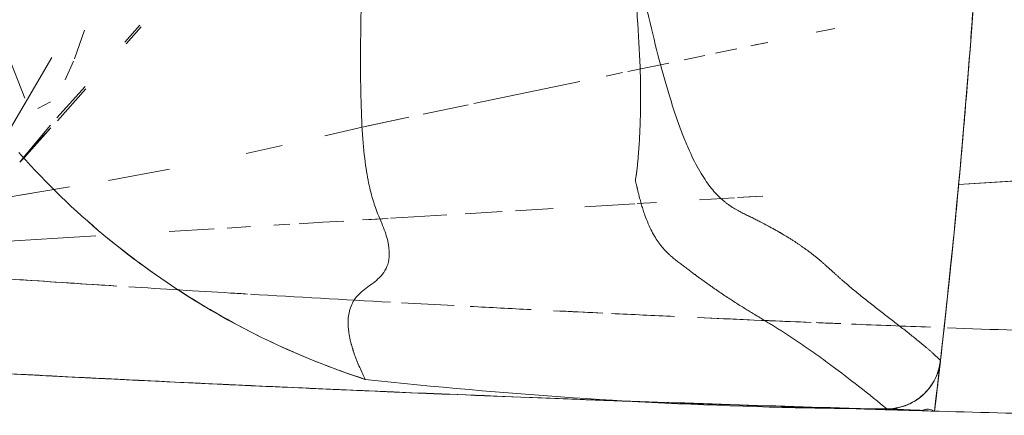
# Model space of a CAD drawing. Header units: millimetres. Extents: x 1110081 to 1268996, y -753649 to 3502.
# Tile 15 of 211: x 1176067 to 1176227, y -737240 to -737176. Entities that reach past the tile are written whole.
import ezdxf

# ---------------------------------------------------------------- set-up
doc = ezdxf.new("R2010")
doc.units = ezdxf.units.MM
doc.layers.add('Imports in Families', color=7, linetype='Continuous', lineweight=5)

# ---------------------------------------------------------------- blocks, each defined once
blk = doc.blocks.new('A315 - 3D HC toalett med cisterne - Standard-12572555-H02-Nivå F-3_5 m_1_ Ny Plan 2 PV200')
at = {"layer": 'Imports in Families'}
for p, q in [((263.38, 269.35), (262.32, 287.11)), ((292.09, 266.39), (294.16, 266.15)), ((294.21, 266.14), (292.17, 266.38)), ((300.35, 265.42), (292.21, 266.38)), ((300.35, 265.42), (300.26, 263.42)), ((238.58, 246.14), (237.95, 249.19)), ((240.66, 236.21), (240.23, 238.25)), ((265.53, 233.31), (265.36, 236.21)), ((242.01, 229.76), (241.29, 233.21)), ((265.9, 227.14), (265.56, 232.81)), ((243.07, 224.65), (242.38, 227.98)), ((244.99, 215.47), (243.6, 222.13)), ((266.51, 216.96), (266.32, 220.14)), ((267.02, 208.43), (266.53, 216.61)), ((245.72, 211.94), (245.17, 214.58)), ((250.21, 190.35), (246.62, 207.61)), ((267.69, 197.12), (267.33, 203.28)), ((268.18, 188.92), (267.82, 194.99)), ((251.92, 182.08), (250.39, 189.46)), ((268.68, 180.57), (268.36, 185.95)), ((253.92, 172.85), (252.41, 179.76)), ((268.91, 176.78), (268.68, 180.57)), ((269.15, 172.82), (268.93, 176.38)), ((255.45, 166.1), (254.07, 172.18)), ((269.57, 165.77), (269.36, 169.19)), ((269.8, 161.92), (269.57, 165.77)), ((258.33, 153.25), (257.03, 159.11)), ((270.04, 157.79), (269.89, 160.37)), ((270.5, 150.15), (270.27, 153.98)), ((271.06, 140.71), (270.63, 148.05)), ((262.73, 130.81), (260.9, 140.77)), ((240.2, 133.5), (237.41, 135.95)), ((237.7, 136.13), (240.45, 133.68)), ((272.88, 110.25), (271.78, 128.78)), ((238.22, 126.94), (242.89, 125.29)), ((252.53, 122.41), (247.4, 127.01)), ((247.8, 127.12), (253, 122.5)), ((243.31, 125.12), (246.35, 123.76)), ((266.02, 111.04), (263.8, 124.45)), ((242.68, 121.61), (254.6, 114.66)), ((249.95, 121.36), (251.02, 119.33)), ((258.06, 117.75), (253.74, 121.36)), ((254.18, 121.44), (258.16, 117.89)), ((249.32, 117.21), (242.29, 114.4)), ((258.71, 117.21), (258.12, 117.7)), ((258.16, 117.89), (258.93, 117.21))]:
    blk.add_line(p, q, dxfattribs=at)
at = {"layer": 'Imports in Families', "flags": 128}
for points in [[(294.16, 266.15), (296.22, 265.91), (298.29, 265.67), (300.35, 265.42)], [(300.35, 265.42), (298.31, 265.66), (296.26, 265.9), (294.21, 266.14)], [(300.35, 265.42), (300.3, 263.42), (300.24, 261.41), (300.18, 259.4), (300.12, 257.39)]]:
    blk.add_lwpolyline(points, dxfattribs=at)
at = {"layer": 'Imports in Families'}
for points, knots in [([(299.37, 233.64), (299.85, 248.11), (300.43, 267.34), (300.92, 286.57), (301.04, 291.33)], [-0.4713976, -0.4713976, -0.4713976, -0.4713976, -0.3333333, -0.2879732, -0.2879732, -0.2879732, -0.2879732]), ([(125, 275.12), (132.97, 275.19), (144.93, 275.2), (160.88, 274.99), (172.83, 274.74), (184.78, 274.38), (196.73, 273.91), (208.68, 273.34), (224.6, 272.44), (252.44, 270.49), (276.25, 268.2), (292.09, 266.39)], [-1, -1, -1, -1, -0.857143, -0.785714, -0.714286, -0.642857, -0.571429, -0.5, -0.428571, -0.285714, 0, 0, 0, 0]), ([(125, 275.12), (128.49, 275.15), (135.48, 275.19), (145.95, 275.16), (156.41, 275.06), (166.87, 274.87), (177.33, 274.61), (191.27, 274.15), (215.65, 273.06), (250.43, 270.71), (278.21, 267.98), (292.09, 266.39)], [0, 0, 0, 0, 0.0625, 0.125, 0.1875, 0.25, 0.3125, 0.375, 0.5, 0.75, 1, 1, 1, 1]), ([(268.11, 234.26), (268.23, 234.51), (268.47, 234.99), (268.81, 235.7), (269.15, 236.37), (269.59, 237.24), (270.02, 238.06), (270.45, 238.84), (270.7, 239.3), (270.91, 239.67), (271.06, 239.93), (271.18, 240.15), (271.28, 240.32), (271.36, 240.45), (271.42, 240.56), (271.5, 240.7), (271.63, 240.91), (271.87, 241.31), (272.08, 241.65), (272.23, 241.89), (272.37, 242.11), (272.56, 242.4), (272.79, 242.75), (273.06, 243.16), (273.42, 243.69), (273.86, 244.31), (274.33, 244.95), (274.74, 245.49), (275.11, 245.96), (275.48, 246.4), (275.78, 246.76), (276.01, 247.04), (276.19, 247.24), (276.37, 247.45), (276.51, 247.6), (276.65, 247.76), (276.81, 247.95), (277.02, 248.18), (277.27, 248.45), (277.51, 248.73), (277.69, 248.92), (277.86, 249.11), (278.09, 249.36), (278.37, 249.67), (278.71, 250.05), (279.16, 250.56), (279.73, 251.22), (280.63, 252.29), (281.76, 253.68), (283.1, 255.38), (284.43, 257.09), (285.74, 258.78), (287.02, 260.43), (288.06, 261.75), (288.87, 262.75), (289.37, 263.36), (289.76, 263.83), (290.05, 264.17), (290.29, 264.45), (290.48, 264.67), (290.62, 264.83), (290.77, 264.99), (290.98, 265.22), (291.17, 265.44), (291.34, 265.61), (291.47, 265.75), (291.58, 265.87), (291.68, 265.98), (291.82, 266.12), (291.96, 266.26), (292.05, 266.35), (292.09, 266.39)], [0.5454545, 0.5454545, 0.5454545, 0.5454545, 0.5568182, 0.5681818, 0.5795455, 0.5909091, 0.6136364, 0.625, 0.6363636, 0.6420455, 0.6477273, 0.6534091, 0.65625, 0.6590909, 0.6619318, 0.6647727, 0.6704545, 0.6761364, 0.6789773, 0.6818182, 0.6846591, 0.6875, 0.6931818, 0.6988636, 0.7045455, 0.7159091, 0.7272727, 0.7357955, 0.7443182, 0.7528409, 0.7613636, 0.765625, 0.7698864, 0.7741477, 0.7784091, 0.7826705, 0.7848011, 0.7869318, 0.7911932, 0.7933239, 0.7954545, 0.7975852, 0.7997159, 0.8039773, 0.8082386, 0.8125, 0.8210227, 0.8295455, 0.8465909, 0.8636364, 0.8806818, 0.8977273, 0.9147727, 0.9318182, 0.9403409, 0.9488636, 0.953125, 0.9573864, 0.9616477, 0.9637784, 0.9659091, 0.9680398, 0.9701705, 0.9744318, 0.9765625, 0.9786932, 0.9829545, 0.9872159, 0.9914773, 0.9957386, 1, 1, 1, 1]), ([(292.09, 266.39), (293.63, 266.24), (295.79, 265.39), (297.96, 263.39), (299.48, 261.07), (299.98, 259.01), (299.97, 257.64)], [-1, -1, -1, -1, -0.64, -0.48, -0.32, 0, 0, 0, 0]), ([(300.04, 257.39), (300.06, 258.49), (299.82, 259.86), (299.15, 261.39), (298.77, 262.12), (298.32, 262.81), (297.81, 263.45), (297.24, 264.04), (296.4, 264.76), (294.78, 265.8), (293.18, 266.28), (292.09, 266.39)], [0, 0, 0, 0, 0.25, 0.3125, 0.375, 0.4375, 0.5, 0.5625, 0.625, 0.75, 1, 1, 1, 1]), ([(292.17, 266.38), (292.46, 266.35), (293.03, 266.26), (294.11, 265.97), (295.86, 265.23), (297.91, 263.59), (299.58, 260.87), (300.01, 258.59), (299.97, 257.37)], [0, 0, 0, 0, 0.0625, 0.125, 0.25, 0.5, 0.75, 1, 1, 1, 1]), ([(300.35, 265.42), (300.14, 258.09), (299.82, 247.49), (299.48, 236.9), (299.37, 233.64)], [-1, -1, -1, -1, -0.8888889, -0.8394994, -0.8394994, -0.8394994, -0.8394994]), ([(300.06, 259.38), (300.07, 259.55), (300.09, 259.88), (300.11, 260.3), (300.12, 260.64), (300.13, 260.85), (300.14, 261.02), (300.15, 261.14), (300.15, 261.26), (300.16, 261.36), (300.17, 261.49), (300.17, 261.66), (300.18, 261.86), (300.19, 262.1), (300.2, 262.4), (300.2, 262.73), (300.21, 263.01), (300.23, 263.21), (300.24, 263.33), (300.25, 263.38), (300.26, 263.41), (300.26, 263.43), (300.25, 263.46), (300.23, 263.51), (300.17, 263.63), (300.11, 263.81), (300.05, 264.08), (300.04, 264.57), (300.16, 265.08), (300.35, 265.42)], [0.25, 0.25, 0.25, 0.25, 0.3125, 0.375, 0.40625, 0.4375, 0.453125, 0.46875, 0.484375, 0.4960938, 0.5078125, 0.53125, 0.546875, 0.5625, 0.59375, 0.625, 0.65625, 0.6875, 0.71875, 0.734375, 0.75, 0.765625, 0.78125, 0.8125, 0.84375, 0.875, 0.90625, 0.9375, 1, 1, 1, 1]), ([(299.97, 257.37), (299.98, 257.7), (300.01, 258.21), (300.04, 258.88), (300.06, 259.21), (300.06, 259.38)], [0, 0, 0, 0, 0.125, 0.1875, 0.25, 0.25, 0.25, 0.25]), ([(282.88, 233.34), (283.04, 233.6), (283.37, 234.12), (283.76, 234.74), (284.06, 235.23), (284.28, 235.59), (284.46, 235.89), (284.61, 236.13), (284.72, 236.31), (284.81, 236.46), (284.92, 236.65), (285.1, 236.94), (285.44, 237.51), (285.74, 238), (285.96, 238.35), (286.15, 238.68), (286.43, 239.12), (286.76, 239.67), (287.18, 240.32), (287.73, 241.19), (288.44, 242.28), (289.31, 243.57), (290.19, 244.85), (291.37, 246.53), (293.44, 249.38), (296.63, 253.54), (298.91, 256.34), (299.97, 257.64)], [0.7294118, 0.7294118, 0.7294118, 0.7294118, 0.7411765, 0.7529412, 0.7588235, 0.7647059, 0.7705882, 0.7735294, 0.7764706, 0.7794118, 0.7823529, 0.7882353, 0.7941176, 0.7970588, 0.8, 0.8029412, 0.8058824, 0.8117647, 0.8176471, 0.8235294, 0.8352941, 0.8470588, 0.8588235, 0.8705882, 0.8941176, 0.9411765, 1, 1, 1, 1]), ([(299.97, 257.64), (299.96, 251.96), (299.72, 234.93), (298.42, 206.57), (296.41, 183.95), (295.17, 172.67)], [-1, -1, -1, -1, -0.8, -0.4, 0, 0, 0, 0]), ([(208.34, 213.19), (214.81, 214.39), (223.86, 216.15), (234.44, 218.43), (241.56, 220.15), (247.81, 221.85), (252.28, 223.27), (255.39, 224.4), (258.14, 225.55), (260.43, 226.69), (262.31, 227.82), (263.53, 228.66), (264.57, 229.49), (265.29, 230.18), (265.79, 230.73), (266.14, 231.14), (266.46, 231.55), (266.71, 231.88), (266.89, 232.15), (267.03, 232.35), (267.13, 232.51), (267.21, 232.64), (267.27, 232.74)], [0, 0, 0, 0, 0.0909091, 0.1363636, 0.1818182, 0.2272727, 0.2727273, 0.2954545, 0.3181818, 0.3636364, 0.3863636, 0.4090909, 0.4318182, 0.4545455, 0.4659091, 0.4772727, 0.4886364, 0.5, 0.5056818, 0.5113636, 0.5170455, 0.5227273, 0.5227273, 0.5227273, 0.5227273]), ([(275.01, 222.41), (275.1, 222.51), (275.27, 222.71), (275.53, 223.02), (275.77, 223.32), (276.08, 223.72), (276.46, 224.22), (276.83, 224.7), (277.12, 225.08), (277.33, 225.37), (277.54, 225.65), (277.75, 225.92), (277.92, 226.15), (278.05, 226.33), (278.19, 226.52), (278.32, 226.69), (278.51, 226.95), (278.83, 227.39), (279.09, 227.76), (279.28, 228.03), (279.46, 228.27), (279.69, 228.6), (279.98, 229), (280.31, 229.48), (280.52, 229.79), (280.63, 229.94)], [0.5529412, 0.5529412, 0.5529412, 0.5529412, 0.5588235, 0.5647059, 0.5705882, 0.5764706, 0.5882353, 0.6, 0.6058824, 0.6117647, 0.6176471, 0.6235294, 0.6294118, 0.6323529, 0.6352941, 0.6411765, 0.6470588, 0.6529412, 0.6558824, 0.6588235, 0.6617647, 0.6647059, 0.6705882, 0.6764706, 0.6823529, 0.6823529, 0.6823529, 0.6823529]), ([(266.75, 217.69), (267.04, 217.77), (267.6, 217.95), (268.65, 218.31), (269.83, 218.77), (271.05, 219.35), (272.09, 219.94), (272.85, 220.45), (273.38, 220.86), (273.7, 221.12), (273.93, 221.32), (274.11, 221.48), (274.24, 221.61), (274.34, 221.71), (274.42, 221.79)], [0.3764706, 0.3764706, 0.3764706, 0.3764706, 0.3882353, 0.4, 0.4235294, 0.4470588, 0.4705882, 0.4941176, 0.5058824, 0.5176471, 0.5235294, 0.5294118, 0.5352941, 0.5411765, 0.5411765, 0.5411765, 0.5411765]), ([(208.34, 213.19), (209.15, 213.34), (210.76, 213.63), (213.98, 214.19), (219.56, 215.1), (227.35, 216.18), (236.22, 217.06), (243.03, 217.44), (248.03, 217.55), (251.54, 217.53), (254.25, 217.44), (256.28, 217.34), (257.73, 217.24), (258.88, 217.15), (259.76, 217.07), (260.4, 217), (260.92, 216.95), (261.27, 216.91), (261.47, 216.88), (261.62, 216.86), (261.77, 216.84), (261.96, 216.81), (262.3, 216.75), (262.76, 216.68), (263.23, 216.78), (263.54, 216.87), (263.72, 216.92), (263.86, 216.95), (263.99, 216.98), (264.16, 217.02), (264.47, 217.09), (264.72, 217.15), (264.89, 217.19)], [0, 0, 0, 0, 0.0117647, 0.0235294, 0.0470588, 0.0941176, 0.1411765, 0.1882353, 0.2117647, 0.2352941, 0.2588235, 0.2705882, 0.2823529, 0.2941176, 0.3, 0.3058824, 0.3117647, 0.3147059, 0.3161765, 0.3176471, 0.3191176, 0.3205882, 0.3235294, 0.3294118, 0.3352941, 0.3382353, 0.3397059, 0.3411765, 0.3426471, 0.3441176, 0.3470588, 0.3529412, 0.3529412, 0.3529412, 0.3529412]), ([(264.89, 217.19), (265.05, 217.23), (265.38, 217.31), (266.01, 217.48), (266.46, 217.6), (266.75, 217.69)], [0.35294118, 0.35294118, 0.35294118, 0.35294118, 0.35882353, 0.36470588, 0.37647059, 0.37647059, 0.37647059, 0.37647059]), ([(298.08, 198.02), (297.81, 191.16), (297.48, 183.24), (297.15, 175.33), (297.1, 174.28)], [-0.6596009, -0.6596009, -0.6596009, -0.6596009, -0.5555556, -0.5396754, -0.5396754, -0.5396754, -0.5396754]), ([(288.96, 170.26), (288.86, 170.24), (288.67, 170.19), (288.37, 170.13), (288.07, 170.07), (287.77, 170.02), (287.48, 169.98), (287.08, 169.93), (286.59, 169.88), (286.01, 169.86), (285.24, 169.88), (284.3, 170), (283.23, 170.32), (281.89, 170.99), (280.48, 172.46), (278.93, 174.84), (276.66, 176.6), (273.58, 176.72), (270.19, 175.6), (267.57, 174.38), (264.09, 173.38), (260.47, 172.69), (255.48, 172.18), (249.17, 171.92), (241.96, 171.87), (234.2, 171.98), (226.11, 172.2), (216.44, 172.55), (209.42, 172.85), (205.18, 173.05)], [0.2169811, 0.2169811, 0.2169811, 0.2169811, 0.2264151, 0.2358491, 0.245283, 0.254717, 0.2641509, 0.2735849, 0.2924528, 0.3113208, 0.3301887, 0.3679245, 0.4056604, 0.4433962, 0.5188679, 0.5943396, 0.6698113, 0.745283, 0.7830189, 0.8207547, 0.8396226, 0.8584906, 0.8773585, 0.8962264, 0.9150943, 0.9339623, 0.9528302, 0.9716981, 1, 1, 1, 1]), ([(295.17, 172.67), (290.14, 157.14), (279.01, 137), (263.24, 120.72), (258.56, 116.54)], [-1, -1, -1, -1, -0.6486486, -0.5135135, -0.5135135, -0.5135135, -0.5135135]), ([(295.17, 172.67), (294.58, 172.38), (293.59, 171.91), (292.33, 171.37), (291.58, 171.08), (291.11, 170.91), (290.77, 170.79), (290.58, 170.73), (290.43, 170.68), (290.29, 170.64), (290.14, 170.59), (290, 170.55), (289.8, 170.49), (289.6, 170.43), (289.46, 170.39), (289.41, 170.38)], [0, 0, 0, 0, 0.0754717, 0.1132075, 0.1320755, 0.1509434, 0.1603774, 0.1650943, 0.1698113, 0.1745283, 0.1792453, 0.1839623, 0.1886792, 0.1981132, 0.2028302, 0.2028302, 0.2028302, 0.2028302]), ([(291.62, 67.5), (293.71, 102.4), (295.51, 137.51), (297.03, 172.63), (297.04, 172.82)], [-1, -1, -1, -1, -0.6666667, -0.6648318, -0.6648318, -0.6648318, -0.6648318]), ([(297.04, 172.82), (296.79, 167.02), (296.2, 153.9), (295.23, 133.44), (294.14, 112.04), (293.37, 97.97), (292.99, 91.22)], [-0.5322957, -0.5322957, -0.5322957, -0.5322957, -0.4444444, -0.3333333, -0.2222222, -0.1199337, -0.1199337, -0.1199337, -0.1199337])]:
    blk.add_open_spline(points, degree=3, knots=knots, dxfattribs=at)
for points in [[(287.54, 289.65), (287.3, 282.28), (287.04, 274.91), (286.77, 267.55)], [(286.77, 267.55), (287.04, 274.91), (287.3, 282.28), (287.54, 289.65)], [(292.09, 266.39), (264.33, 269.56), (208.72, 274.18), (152.94, 275.37), (125, 275.12)], [(230.37, 272.01), (233.58, 271.79), (236.79, 271.56), (239.99, 271.32)], [(242.06, 271.17), (244.85, 270.95), (247.63, 270.73), (250.42, 270.5)], [(250.42, 270.5), (251.52, 270.41), (252.63, 270.31), (253.74, 270.22)], [(253.74, 270.22), (265.41, 269.22), (277.07, 268.07), (288.72, 266.77)], [(288.72, 266.77), (292.6, 266.34), (296.48, 265.89), (300.35, 265.42)], [(286.66, 264.79), (286.5, 260.48), (286.34, 256.18), (286.16, 251.88)], [(286.16, 251.88), (286.34, 256.18), (286.5, 260.48), (286.66, 264.79)], [(291.62, 67.5), (293.51, 99.13), (296.84, 162.4), (299.14, 225.72), (300.04, 257.39)], [(300.12, 257.39), (299.18, 225.72), (296.82, 162.4), (293.51, 99.12), (291.62, 67.5)], [(286.09, 250.14), (286.04, 248.81), (285.98, 247.48), (285.93, 246.16)], [(285.93, 246.16), (285.98, 247.48), (286.04, 248.81), (286.09, 250.14)], [(285.89, 245.3), (285.8, 243.04), (285.7, 240.77), (285.61, 238.51)], [(285.61, 238.51), (285.7, 240.77), (285.8, 243.04), (285.89, 245.3)], [(267.27, 232.74), (267.33, 232.84), (267.49, 233.1), (267.72, 233.52), (267.92, 233.89), (268.04, 234.14), (268.11, 234.26)], [(285.47, 235.3), (285.35, 232.47), (285.22, 229.64), (285.09, 226.81)], [(285.09, 226.81), (285.22, 229.64), (285.35, 232.47), (285.47, 235.3)], [(282.36, 232.54), (282.54, 232.81), (282.71, 233.08), (282.88, 233.34)], [(299.37, 233.64), (299.24, 229.68), (299.1, 225.72), (298.96, 221.77)], [(299.06, 224.65), (299.17, 227.64), (299.27, 230.64), (299.37, 233.64)], [(281.24, 230.84), (281.44, 231.14), (281.82, 231.71), (282.18, 232.27), (282.36, 232.54)], [(280.63, 229.94), (280.84, 230.25), (281.04, 230.55), (281.24, 230.84)], [(298.96, 221.77), (298.99, 222.73), (299.03, 223.69), (299.06, 224.65)], [(284.92, 223.06), (284.77, 219.63), (284.6, 216.2), (284.44, 212.77)], [(284.44, 212.77), (284.6, 216.2), (284.77, 219.63), (284.92, 223.06)], [(274.42, 221.79), (274.5, 221.87), (274.71, 222.07), (274.91, 222.3), (275.01, 222.41)], [(298.09, 198.44), (298.4, 206.22), (298.69, 213.99), (298.96, 221.77)], [(298.95, 221.42), (298.69, 214.09), (298.42, 206.75), (298.13, 199.42)], [(284.37, 211.37), (284.25, 208.7), (284.11, 206.03), (283.98, 203.35)], [(283.98, 203.35), (284.11, 206.03), (284.25, 208.7), (284.37, 211.37)], [(283.8, 199.68), (283.63, 196.38), (283.46, 193.07), (283.29, 189.76)], [(283.29, 189.76), (283.46, 193.07), (283.63, 196.38), (283.8, 199.68)], [(297.1, 174.28), (297.44, 182.19), (297.77, 190.11), (298.08, 198.02)], [(283.15, 187.13), (283, 184.28), (282.85, 181.43), (282.69, 178.58)], [(282.69, 178.58), (282.85, 181.43), (283, 184.28), (283.15, 187.13)], [(282.59, 176.79), (282.18, 169.18), (281.74, 161.56), (281.29, 153.95)], [(281.29, 153.95), (281.74, 161.56), (282.18, 169.18), (282.59, 176.79)], [(289.41, 170.38), (289.26, 170.34), (289.11, 170.3), (288.96, 170.26)], [(281.26, 153.46), (281.21, 152.54), (281.15, 151.63), (281.1, 150.71)], [(281.1, 150.71), (281.15, 151.63), (281.21, 152.54), (281.26, 153.46)], [(281.1, 150.71), (280.77, 145.19), (280.43, 139.66), (280.08, 134.13)], [(280.08, 134.13), (280.43, 139.66), (280.77, 145.19), (281.1, 150.71)], [(279.96, 132.2), (279.53, 125.44), (279.08, 118.67), (278.63, 111.91)], [(278.63, 111.91), (279.08, 118.67), (279.53, 125.44), (279.96, 132.2)], [(258.56, 116.54), (258.43, 116.43), (258.3, 116.31), (258.17, 116.2)]]:
    blk.add_open_spline(points, degree=3, dxfattribs=at)
blk = doc.blocks.new('br001-h02-a-200-2-0001_Z02_dwg_A315 - 3D HC toalett med cisterne - Standard-12572555-H02-Nivå F-3_5m-1921415-MA-20-0001 GA Level 02 -Rearrange - option 3D')
at = {"layer": 'Imports in Families'}
for p, q in [((238.58, 246.14), (237.95, 249.19)), ((240.81, 235.47), (240.31, 237.89)), ((265.53, 233.31), (265.29, 237.43)), ((242.01, 229.76), (241.29, 233.21)), ((265.9, 227.14), (265.56, 232.81)), ((243.07, 224.65), (242.38, 227.98)), ((244.99, 215.47), (243.6, 222.13)), ((266.51, 216.96), (266.32, 220.14)), ((267.02, 208.43), (266.53, 216.61)), ((245.72, 211.94), (245.17, 214.58)), ((250.21, 190.35), (246.62, 207.61)), ((267.69, 197.12), (267.33, 203.28)), ((268.18, 188.92), (267.82, 194.99)), ((251.92, 182.08), (250.39, 189.46)), ((269.18, 172.24), (268.93, 176.38)), ((258.33, 153.25), (257.03, 159.11)), ((270.04, 157.79), (269.89, 160.37)), ((270.5, 150.15), (270.27, 153.98)), ((271.06, 140.71), (270.63, 148.05)), ((262.73, 130.81), (260.9, 140.77)), ((240.2, 133.5), (237.41, 135.95)), ((237.7, 136.13), (240.45, 133.68)), ((272.88, 110.25), (271.78, 128.78)), ((238.22, 126.94), (242.89, 125.29)), ((252.53, 122.41), (247.4, 127.01)), ((247.8, 127.12), (253, 122.5)), ((243.31, 125.12), (246.35, 123.76)), ((265.12, 116.42), (263.8, 124.45)), ((242.68, 121.61), (254.6, 114.66)), ((249.95, 121.36), (251.02, 119.33)), ((249.32, 117.21), (242.29, 114.4))]:
    blk.add_line(p, q, dxfattribs=at)
at = {"layer": 'Imports in Families', "flags": 128}
for points in [[(263.38, 269.35), (262.32, 287.11), (262.16, 289.8)], [(292.27, 266.37), (292.17, 266.38), (294.21, 266.14), (296.26, 265.9), (298.31, 265.66), (300.35, 265.42), (298.29, 265.67), (296.22, 265.91), (294.16, 266.15), (292.27, 266.37), (292.21, 266.38), (300.35, 265.42), (300.26, 263.42), (300.35, 265.42)], [(300.3, 263.42), (300.24, 261.41), (300.18, 259.4), (300.12, 257.39)], [(268.91, 176.78), (268.68, 180.57), (268.36, 185.95)], [(255.45, 166.1), (254.07, 172.18), (252.41, 179.76)], [(269.8, 161.92), (269.57, 165.77), (269.36, 169.19)], [(254.18, 121.44), (258.06, 117.75), (253.74, 121.36)], [(258.93, 117.21), (259.76, 116.36), (258.71, 117.21)]]:
    blk.add_lwpolyline(points, dxfattribs=at)
at = {"layer": 'Imports in Families'}
for points, knots in [([(299.37, 233.64), (299.85, 248.11), (300.43, 267.34), (300.92, 286.57), (301.04, 291.33)], [-0.4713976, -0.4713976, -0.4713976, -0.4713976, -0.3333333, -0.2879732, -0.2879732, -0.2879732, -0.2879732]), ([(125, 275.12), (132.97, 275.19), (144.93, 275.2), (160.88, 274.99), (172.83, 274.74), (184.78, 274.38), (196.73, 273.91), (208.68, 273.34), (224.6, 272.44), (252.44, 270.49), (276.25, 268.2), (292.09, 266.39)], [-1, -1, -1, -1, -0.857143, -0.785714, -0.714286, -0.642857, -0.571429, -0.5, -0.428571, -0.285714, 0, 0, 0, 0]), ([(125, 275.12), (128.49, 275.15), (135.48, 275.19), (145.95, 275.16), (156.41, 275.06), (166.87, 274.87), (177.33, 274.61), (191.27, 274.15), (215.65, 273.06), (250.43, 270.71), (278.21, 267.98), (292.09, 266.39)], [0, 0, 0, 0, 0.0625, 0.125, 0.1875, 0.25, 0.3125, 0.375, 0.5, 0.75, 1, 1, 1, 1]), ([(268.11, 234.26), (268.23, 234.51), (268.47, 234.99), (268.81, 235.7), (269.15, 236.37), (269.59, 237.24), (270.02, 238.06), (270.45, 238.84), (270.7, 239.3), (270.91, 239.67), (271.06, 239.93), (271.18, 240.15), (271.28, 240.32), (271.36, 240.45), (271.42, 240.56), (271.5, 240.7), (271.63, 240.91), (271.87, 241.31), (272.08, 241.65), (272.23, 241.89), (272.37, 242.11), (272.56, 242.4), (272.79, 242.75), (273.06, 243.16), (273.42, 243.69), (273.86, 244.31), (274.33, 244.95), (274.74, 245.49), (275.11, 245.96), (275.48, 246.4), (275.78, 246.76), (276.01, 247.04), (276.19, 247.24), (276.37, 247.45), (276.51, 247.6), (276.65, 247.76), (276.81, 247.95), (277.02, 248.18), (277.27, 248.45), (277.51, 248.73), (277.69, 248.92), (277.86, 249.11), (278.09, 249.36), (278.37, 249.67), (278.71, 250.05), (279.16, 250.56), (279.73, 251.22), (280.63, 252.29), (281.76, 253.68), (283.1, 255.38), (284.43, 257.09), (285.74, 258.78), (287.02, 260.43), (288.06, 261.75), (288.87, 262.75), (289.37, 263.36), (289.76, 263.83), (290.05, 264.17), (290.29, 264.45), (290.48, 264.67), (290.62, 264.83), (290.77, 264.99), (290.98, 265.22), (291.17, 265.44), (291.34, 265.61), (291.47, 265.75), (291.58, 265.87), (291.68, 265.98), (291.82, 266.12), (291.96, 266.26), (292.05, 266.35), (292.09, 266.39)], [0.5454545, 0.5454545, 0.5454545, 0.5454545, 0.5568182, 0.5681818, 0.5795455, 0.5909091, 0.6136364, 0.625, 0.6363636, 0.6420455, 0.6477273, 0.6534091, 0.65625, 0.6590909, 0.6619318, 0.6647727, 0.6704545, 0.6761364, 0.6789773, 0.6818182, 0.6846591, 0.6875, 0.6931818, 0.6988636, 0.7045455, 0.7159091, 0.7272727, 0.7357955, 0.7443182, 0.7528409, 0.7613636, 0.765625, 0.7698864, 0.7741477, 0.7784091, 0.7826705, 0.7848011, 0.7869318, 0.7911932, 0.7933239, 0.7954545, 0.7975852, 0.7997159, 0.8039773, 0.8082386, 0.8125, 0.8210227, 0.8295455, 0.8465909, 0.8636364, 0.8806818, 0.8977273, 0.9147727, 0.9318182, 0.9403409, 0.9488636, 0.953125, 0.9573864, 0.9616477, 0.9637784, 0.9659091, 0.9680398, 0.9701705, 0.9744318, 0.9765625, 0.9786932, 0.9829545, 0.9872159, 0.9914773, 0.9957386, 1, 1, 1, 1]), ([(292.09, 266.39), (293.63, 266.24), (295.79, 265.39), (297.96, 263.39), (299.48, 261.07), (299.98, 259.01), (299.97, 257.64)], [-1, -1, -1, -1, -0.64, -0.48, -0.32, 0, 0, 0, 0]), ([(300.04, 257.39), (300.06, 258.49), (299.82, 259.86), (299.15, 261.39), (298.77, 262.12), (298.32, 262.81), (297.81, 263.45), (297.24, 264.04), (296.4, 264.76), (294.78, 265.8), (293.18, 266.28), (292.09, 266.39)], [0, 0, 0, 0, 0.25, 0.3125, 0.375, 0.4375, 0.5, 0.5625, 0.625, 0.75, 1, 1, 1, 1]), ([(292.17, 266.38), (292.46, 266.35), (293.03, 266.26), (294.11, 265.97), (295.86, 265.23), (297.91, 263.59), (299.58, 260.87), (300.01, 258.59), (299.97, 257.37)], [0, 0, 0, 0, 0.0625, 0.125, 0.25, 0.5, 0.75, 1, 1, 1, 1]), ([(300.35, 265.42), (300.14, 258.09), (299.82, 247.49), (299.48, 236.9), (299.37, 233.64)], [-1, -1, -1, -1, -0.8888889, -0.8394994, -0.8394994, -0.8394994, -0.8394994]), ([(300.06, 259.38), (300.07, 259.55), (300.09, 259.88), (300.11, 260.3), (300.12, 260.64), (300.13, 260.85), (300.14, 261.02), (300.15, 261.14), (300.15, 261.26), (300.16, 261.36), (300.17, 261.49), (300.17, 261.66), (300.18, 261.86), (300.19, 262.1), (300.2, 262.4), (300.2, 262.73), (300.21, 263.01), (300.23, 263.21), (300.24, 263.33), (300.25, 263.38), (300.26, 263.41), (300.26, 263.43), (300.25, 263.46), (300.23, 263.51), (300.17, 263.63), (300.11, 263.81), (300.05, 264.08), (300.04, 264.57), (300.16, 265.08), (300.35, 265.42)], [0.25, 0.25, 0.25, 0.25, 0.3125, 0.375, 0.40625, 0.4375, 0.453125, 0.46875, 0.484375, 0.4960938, 0.5078125, 0.53125, 0.546875, 0.5625, 0.59375, 0.625, 0.65625, 0.6875, 0.71875, 0.734375, 0.75, 0.765625, 0.78125, 0.8125, 0.84375, 0.875, 0.90625, 0.9375, 1, 1, 1, 1]), ([(299.97, 257.37), (299.98, 257.7), (300.01, 258.21), (300.04, 258.88), (300.06, 259.21), (300.06, 259.38)], [0, 0, 0, 0, 0.125, 0.1875, 0.25, 0.25, 0.25, 0.25]), ([(282.88, 233.34), (283.04, 233.6), (283.37, 234.12), (283.76, 234.74), (284.06, 235.23), (284.28, 235.59), (284.46, 235.89), (284.61, 236.13), (284.72, 236.31), (284.81, 236.46), (284.92, 236.65), (285.1, 236.94), (285.44, 237.51), (285.74, 238), (285.96, 238.35), (286.15, 238.68), (286.43, 239.12), (286.76, 239.67), (287.18, 240.32), (287.73, 241.19), (288.44, 242.28), (289.31, 243.57), (290.19, 244.85), (291.37, 246.53), (293.44, 249.38), (296.63, 253.54), (298.91, 256.34), (299.97, 257.64)], [0.7294118, 0.7294118, 0.7294118, 0.7294118, 0.7411765, 0.7529412, 0.7588235, 0.7647059, 0.7705882, 0.7735294, 0.7764706, 0.7794118, 0.7823529, 0.7882353, 0.7941176, 0.7970588, 0.8, 0.8029412, 0.8058824, 0.8117647, 0.8176471, 0.8235294, 0.8352941, 0.8470588, 0.8588235, 0.8705882, 0.8941176, 0.9411765, 1, 1, 1, 1]), ([(299.97, 257.64), (299.96, 251.96), (299.72, 234.93), (298.42, 206.57), (296.41, 183.95), (295.17, 172.67)], [-1, -1, -1, -1, -0.8, -0.4, 0, 0, 0, 0]), ([(208.34, 213.19), (214.81, 214.39), (223.86, 216.15), (234.44, 218.43), (241.56, 220.15), (247.81, 221.85), (252.28, 223.27), (255.39, 224.4), (258.14, 225.55), (260.43, 226.69), (262.31, 227.82), (263.53, 228.66), (264.57, 229.49), (265.29, 230.18), (265.79, 230.73), (266.14, 231.14), (266.46, 231.55), (266.71, 231.88), (266.89, 232.15), (267.03, 232.35), (267.13, 232.51), (267.21, 232.64), (267.27, 232.74)], [0, 0, 0, 0, 0.0909091, 0.1363636, 0.1818182, 0.2272727, 0.2727273, 0.2954545, 0.3181818, 0.3636364, 0.3863636, 0.4090909, 0.4318182, 0.4545455, 0.4659091, 0.4772727, 0.4886364, 0.5, 0.5056818, 0.5113636, 0.5170455, 0.5227273, 0.5227273, 0.5227273, 0.5227273]), ([(275.01, 222.41), (275.1, 222.51), (275.27, 222.71), (275.53, 223.02), (275.77, 223.32), (276.08, 223.72), (276.46, 224.22), (276.83, 224.7), (277.12, 225.08), (277.33, 225.37), (277.54, 225.65), (277.75, 225.92), (277.92, 226.15), (278.05, 226.33), (278.19, 226.52), (278.32, 226.69), (278.51, 226.95), (278.83, 227.39), (279.09, 227.76), (279.28, 228.03), (279.46, 228.27), (279.69, 228.6), (279.98, 229), (280.31, 229.48), (280.52, 229.79), (280.63, 229.94)], [0.5529412, 0.5529412, 0.5529412, 0.5529412, 0.5588235, 0.5647059, 0.5705882, 0.5764706, 0.5882353, 0.6, 0.6058824, 0.6117647, 0.6176471, 0.6235294, 0.6294118, 0.6323529, 0.6352941, 0.6411765, 0.6470588, 0.6529412, 0.6558824, 0.6588235, 0.6617647, 0.6647059, 0.6705882, 0.6764706, 0.6823529, 0.6823529, 0.6823529, 0.6823529]), ([(266.75, 217.69), (267.04, 217.77), (267.6, 217.95), (268.65, 218.31), (269.83, 218.77), (271.05, 219.35), (272.09, 219.94), (272.85, 220.45), (273.38, 220.86), (273.7, 221.12), (273.93, 221.32), (274.11, 221.48), (274.24, 221.61), (274.34, 221.71), (274.42, 221.79)], [0.3764706, 0.3764706, 0.3764706, 0.3764706, 0.3882353, 0.4, 0.4235294, 0.4470588, 0.4705882, 0.4941176, 0.5058824, 0.5176471, 0.5235294, 0.5294118, 0.5352941, 0.5411765, 0.5411765, 0.5411765, 0.5411765]), ([(217.95, 214.82), (221.12, 215.31), (227.35, 216.18), (236.22, 217.06), (243.03, 217.44), (248.03, 217.55), (251.54, 217.53), (254.25, 217.44), (256.28, 217.34), (257.73, 217.24), (258.88, 217.15), (259.76, 217.07), (260.4, 217), (260.92, 216.95), (261.27, 216.91), (261.47, 216.88), (261.62, 216.86), (261.77, 216.84), (261.96, 216.81), (262.3, 216.75), (262.76, 216.68), (263.23, 216.78), (263.54, 216.87), (263.72, 216.92), (263.86, 216.95), (263.99, 216.98), (264.16, 217.02), (264.47, 217.09), (264.72, 217.15), (264.89, 217.19)], [0.0470588, 0.0470588, 0.0470588, 0.0470588, 0.0941176, 0.1411765, 0.1882353, 0.2117647, 0.2352941, 0.2588235, 0.2705882, 0.2823529, 0.2941176, 0.3, 0.3058824, 0.3117647, 0.3147059, 0.3161765, 0.3176471, 0.3191176, 0.3205882, 0.3235294, 0.3294118, 0.3352941, 0.3382353, 0.3397059, 0.3411765, 0.3426471, 0.3441176, 0.3470588, 0.3529412, 0.3529412, 0.3529412, 0.3529412]), ([(264.89, 217.19), (265.05, 217.23), (265.38, 217.31), (266.01, 217.48), (266.46, 217.6), (266.75, 217.69)], [0.35294118, 0.35294118, 0.35294118, 0.35294118, 0.35882353, 0.36470588, 0.37647059, 0.37647059, 0.37647059, 0.37647059]), ([(298.08, 198.02), (297.81, 191.16), (297.23, 176.96), (296.28, 155.43), (295.31, 135.08), (294.65, 122.05), (294.35, 116.36)], [-0.6596009, -0.6596009, -0.6596009, -0.6596009, -0.5555556, -0.4444444, -0.3333333, -0.2469773, -0.2469773, -0.2469773, -0.2469773]), ([(288.96, 170.26), (288.86, 170.24), (288.67, 170.19), (288.37, 170.13), (288.07, 170.07), (287.77, 170.02), (287.48, 169.98), (287.08, 169.93), (286.59, 169.88), (286.01, 169.86), (285.24, 169.88), (284.3, 170), (283.23, 170.32), (281.89, 170.99), (280.48, 172.46), (278.93, 174.84), (276.66, 176.6), (273.58, 176.72), (270.19, 175.6), (267.57, 174.38), (264.09, 173.38), (260.47, 172.69), (255.48, 172.18), (249.17, 171.92), (241.96, 171.87), (234.2, 171.98), (226.11, 172.2), (216.44, 172.55), (209.42, 172.85), (205.18, 173.05)], [0.2169811, 0.2169811, 0.2169811, 0.2169811, 0.2264151, 0.2358491, 0.245283, 0.254717, 0.2641509, 0.2735849, 0.2924528, 0.3113208, 0.3301887, 0.3679245, 0.4056604, 0.4433962, 0.5188679, 0.5943396, 0.6698113, 0.745283, 0.7830189, 0.8207547, 0.8396226, 0.8584906, 0.8773585, 0.8962264, 0.9150943, 0.9339623, 0.9528302, 0.9716981, 1, 1, 1, 1]), ([(295.17, 172.67), (294.58, 172.38), (293.59, 171.91), (292.33, 171.37), (291.58, 171.08), (291.11, 170.91), (290.77, 170.79), (290.58, 170.73), (290.43, 170.68), (290.29, 170.64), (290.14, 170.59), (290, 170.55), (289.8, 170.49), (289.6, 170.43), (289.46, 170.39), (289.41, 170.38)], [0, 0, 0, 0, 0.0754717, 0.1132075, 0.1320755, 0.1509434, 0.1603774, 0.1650943, 0.1698113, 0.1745283, 0.1792453, 0.1839623, 0.1886792, 0.1981132, 0.2028302, 0.2028302, 0.2028302, 0.2028302]), ([(289.69, 158.64), (284.96, 148.38), (275.5, 133.38), (263.24, 120.72), (258.56, 116.54)], [-0.8918919, -0.8918919, -0.8918919, -0.8918919, -0.6486486, -0.5135135, -0.5135135, -0.5135135, -0.5135135])]:
    blk.add_open_spline(points, degree=3, knots=knots, dxfattribs=at)
for points in [[(287.54, 289.65), (287.3, 282.28), (287.04, 274.91), (286.77, 267.55)], [(286.77, 267.55), (287.04, 274.91), (287.3, 282.28), (287.54, 289.65)], [(292.09, 266.39), (264.33, 269.56), (208.72, 274.18), (152.94, 275.37), (125, 275.12)], [(230.37, 272.01), (233.58, 271.79), (236.79, 271.56), (239.99, 271.32)], [(242.06, 271.17), (244.85, 270.95), (247.63, 270.73), (250.42, 270.5)], [(250.42, 270.5), (251.52, 270.41), (252.63, 270.31), (253.74, 270.22)], [(253.74, 270.22), (265.41, 269.22), (277.07, 268.07), (288.72, 266.77)], [(288.72, 266.77), (292.6, 266.34), (296.48, 265.89), (300.35, 265.42)], [(286.66, 264.79), (286.5, 260.48), (286.34, 256.18), (286.16, 251.88)], [(286.16, 251.88), (286.34, 256.18), (286.5, 260.48), (286.66, 264.79)], [(291.62, 67.5), (293.51, 99.13), (296.84, 162.4), (299.14, 225.72), (300.04, 257.39)], [(300.12, 257.39), (299.18, 225.72), (296.82, 162.4), (293.51, 99.12), (291.62, 67.5)], [(286.05, 249.22), (286.01, 248.2), (285.97, 247.18), (285.93, 246.16)], [(285.93, 246.16), (285.97, 247.18), (286.01, 248.2), (286.05, 249.22)], [(285.89, 245.3), (285.64, 239.14), (285.37, 232.97), (285.09, 226.81)], [(285.09, 226.81), (285.37, 232.97), (285.64, 239.14), (285.89, 245.3)], [(267.27, 232.74), (267.33, 232.84), (267.49, 233.1), (267.72, 233.52), (267.92, 233.89), (268.04, 234.14), (268.11, 234.26)], [(282.36, 232.54), (282.54, 232.81), (282.71, 233.08), (282.88, 233.34)], [(299.37, 233.64), (299.24, 229.68), (299.1, 225.72), (298.96, 221.77)], [(299.06, 224.65), (299.17, 227.64), (299.27, 230.64), (299.37, 233.64)], [(281.24, 230.84), (281.44, 231.14), (281.82, 231.71), (282.18, 232.27), (282.36, 232.54)], [(280.63, 229.94), (280.84, 230.25), (281.04, 230.55), (281.24, 230.84)], [(298.96, 221.77), (298.99, 222.73), (299.03, 223.69), (299.06, 224.65)], [(284.92, 223.06), (284.77, 219.63), (284.6, 216.2), (284.44, 212.77)], [(284.44, 212.77), (284.6, 216.2), (284.77, 219.63), (284.92, 223.06)], [(274.42, 221.79), (274.5, 221.87), (274.71, 222.07), (274.91, 222.3), (275.01, 222.41)], [(298.09, 198.44), (298.4, 206.22), (298.69, 213.99), (298.96, 221.77)], [(298.95, 221.42), (298.69, 214.09), (298.42, 206.75), (298.13, 199.42)], [(284.37, 211.37), (284.27, 209.23), (284.17, 207.08), (284.06, 204.93)], [(284.06, 204.93), (284.17, 207.08), (284.27, 209.23), (284.37, 211.37)], [(283.8, 199.68), (283.63, 196.38), (283.46, 193.07), (283.29, 189.76)], [(283.29, 189.76), (283.46, 193.07), (283.63, 196.38), (283.8, 199.68)], [(297.1, 174.28), (297.44, 182.19), (297.77, 190.11), (298.08, 198.02)], [(283.15, 187.13), (283, 184.28), (282.85, 181.43), (282.69, 178.58)], [(282.69, 178.58), (282.85, 181.43), (283, 184.28), (283.15, 187.13)], [(282.59, 176.79), (282.18, 169.18), (281.74, 161.56), (281.29, 153.95)], [(281.29, 153.95), (281.74, 161.56), (282.18, 169.18), (282.59, 176.79)], [(295.17, 172.67), (294.01, 169.09), (292.69, 165.55), (291.21, 162.09)], [(294.35, 116.36), (295.32, 134.98), (296.21, 153.61), (297.01, 172.24)], [(289.41, 170.38), (289.26, 170.34), (289.11, 170.3), (288.96, 170.26)], [(291.21, 162.09), (290.72, 160.93), (290.21, 159.79), (289.69, 158.64)], [(281.26, 153.46), (281.21, 152.54), (281.15, 151.63), (281.1, 150.71)], [(281.1, 150.71), (281.15, 151.63), (281.21, 152.54), (281.26, 153.46)], [(281.1, 150.71), (280.77, 145.19), (280.43, 139.66), (280.08, 134.13)], [(280.08, 134.13), (280.43, 139.66), (280.77, 145.19), (281.1, 150.71)], [(279.96, 132.2), (279.62, 126.92), (279.28, 121.64), (278.93, 116.36)], [(278.93, 116.36), (279.28, 121.64), (279.62, 126.92), (279.96, 132.2)], [(258.56, 116.54), (258.49, 116.48), (258.41, 116.42), (258.34, 116.35)]]:
    blk.add_open_spline(points, degree=3, dxfattribs=at)

msp = doc.modelspace()

# ---------------------------------------------------------------- block references
at = {"rotation": 270}
msp.add_blockref('br001-h02-a-200-2-0001_Z02_dwg_A315 - 3D HC toalett med cisterne - Standard-12572555-H02-Nivå F-3_5m-1921415-MA-20-0001 GA Level 02 -Rearrange - option 3D', (1175950.6, -736939.38), dxfattribs=at)
at = {"layer": 'Imports in Families', "rotation": 270.0000000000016}
msp.add_blockref('A315 - 3D HC toalett med cisterne - Standard-12572555-H02-Nivå F-3_5 m_1_ Ny Plan 2 PV200', (1175950.6, -736939.38), dxfattribs=at)

doc.saveas('drawing.dxf')
